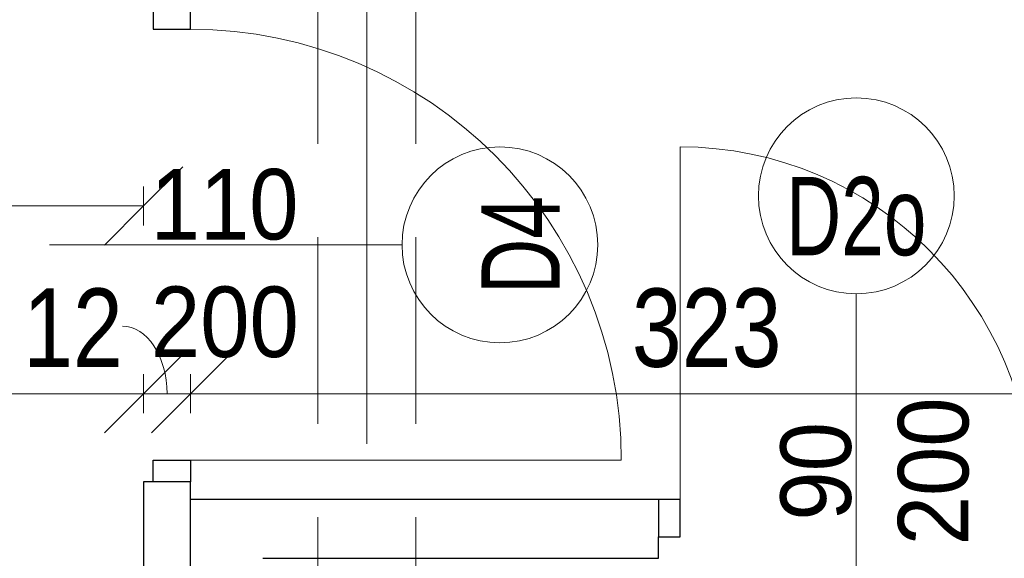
# Model space of a CAD drawing. Header units: centimetres. Extents: x -1631 to 1829, y -257 to 3158.
# Tile 77 of 128: x 499 to 750, y 1172 to 1310. Entities that reach past the tile are written whole.
import ezdxf

# ---------------------------------------------------------------- set-up
doc = ezdxf.new("R2010")
doc.units = ezdxf.units.CM
doc.linetypes.add('Oś', pattern=[222.25, 127, -31.75, 31.75, -31.75])
doc.linetypes.add('Ukryte', pattern=[71.438, 47.625, -23.813])
for name, color, linetype, lineweight in [('A-ANNO-DIMS', 211, 'Continuous', 13), ('A-ANNO-DIMS-100', 211, 'Continuous', 13), ('A-ANNO-NOTE', 131, 'Continuous', 9), ('A-DETL-GENF', 92, 'Continuous', 9), ('A-DETL-HDLN', 90, 'Ukryte', 9), ('A-DETL-MEDM', 33, 'Continuous', 13), ('A-DOOR', 31, 'Continuous', 13), ('A-WALL', 113, 'Continuous', 13), ('S-GRID', 1, 'Continuous', 13)]:
    doc.layers.add(name, color=color, linetype=linetype, lineweight=lineweight)
doc.styles.add('Arial', font='arial.ttf', dxfattribs={"width": 0.9, "height": 18})
doc.styles.add('Arial Narrow_5', font='ARIALN.TTF', dxfattribs={"height": 20})
doc.styles.add('Arial_1', font='arial.ttf', dxfattribs={"width": 0.7, "height": 20})
doc.dimstyles.new('Diagonal_1_100__0__wewnętrzne', dxfattribs={"dimscale": 30.48, "dimtxt": 20.468619, "dimasz": 0.656168, "dimexe": 0.164042, "dimexo": 0.0625, "dimgap": 0.032808, "dimtad": 1, "dimdec": 0, "dimdsep": 46, "dimtxsty": 'Arial Narrow_5', "dimblk1": 'OBLIQUE', "dimblk2": 'OBLIQUE', "dimsah": 1, "dimcen": 0.09, "dimazin": 0, "dimtfac": 1, "dimtdec": 4, "dimtix": 1, "dimtmove": 1, "dimatfit": 3, "dimfxl": 0.164042, "dimfxlon": 1, "dimtvp": 1, "dimtolj": 1, "dimtzin": 0, "dimarcsym": 2})
doc.dimstyles.new('Diagonal_1_100__0__wewnętrzne_1', dxfattribs={"dimscale": 30.48, "dimtxt": 20.468619, "dimasz": 0.656168, "dimexe": 0.164042, "dimexo": 0.0625, "dimgap": 0.032808, "dimtad": 1, "dimdec": 0, "dimdsep": 46, "dimtxsty": 'Arial Narrow_5', "dimblk1": 'OBLIQUE', "dimblk2": 'OBLIQUE', "dimsah": 1, "dimcen": 0.09, "dimazin": 0, "dimtfac": 1, "dimtdec": 4, "dimtix": 1, "dimtmove": 0, "dimatfit": 3, "dimfxl": 0.164042, "dimfxlon": 1, "dimtvp": 1, "dimtolj": 1, "dimtzin": 0, "dimarcsym": 2})
doc.dimstyles.new('Diagonal_1_100__0__wewnętrzne_2', dxfattribs={"dimscale": 30.48, "dimtxt": 20.468619, "dimasz": 0.656168, "dimexe": 0.164042, "dimexo": 0.0625, "dimgap": 0.032808, "dimtad": 1, "dimdec": 0, "dimdsep": 46, "dimtxsty": 'Arial Narrow_5', "dimblk1": 'OBLIQUE', "dimblk2": 'OBLIQUE', "dimsah": 1, "dimcen": 0.09, "dimazin": 0, "dimtfac": 1, "dimtdec": 4, "dimtix": 1, "dimtmove": 2, "dimatfit": 3, "dimfxl": 0.164042, "dimfxlon": 1, "dimtvp": 1, "dimtolj": 1, "dimtzin": 0, "dimarcsym": 2})

# ---------------------------------------------------------------- blocks, each defined once
blk = doc.blocks.new('DRZWI 1S - automatyczna etykieta - Drzwi 90 _łazienkowe_-2364283-5_piętro III __10_50 m_ - stan projektowany')
at = {"layer": 'A-DETL-GENF'}
for p, q in [((-50.5, 2), (-45, 2)), ((-50.5, -7.5), (-50.5, 2)), ((-45, 2), (-45, -7.5)), ((45, 2), (50.5, 2)), ((45, -7.5), (45, 2)), ((50.5, 2), (50.5, -7.5)), ((-45, -7.5), (-50.5, -7.5)), ((50.5, -7.5), (45, -7.5))]:
    blk.add_line(p, q, dxfattribs=at)
at = {"layer": 'A-DETL-MEDM', "lineweight": 25}
for p, q in [((-50.5, -7.5), (-50.5, 2)), ((-50.5, 2), (-45, 2)), ((-45, 2), (-45, -7.5)), ((45, 2), (45, -7.5)), ((50.5, 2), (45, 2)), ((50.5, -7.5), (50.5, 2)), ((-45, -7.5), (-50.5, -7.5)), ((45, -7.5), (50.5, -7.5))]:
    blk.add_line(p, q, dxfattribs=at)
at = {"layer": 'A-DOOR'}
blk.add_line((45, -7.5), (45, -97.5), dxfattribs=at)
blk.add_arc((45, -7.5), 90, 180, 270, dxfattribs=at)
blk = doc.blocks.new('DRZWI 1S - automatyczna etykieta - Drzwi 110-2388104-5_piętro III __10_50 m_ - stan projektowany')
at = {"layer": 'A-DETL-GENF'}
for p, q in [((-60.5, 6), (-60.5, -3.5)), ((-55, 6), (-60.5, 6)), ((-55, -3.5), (-55, 6)), ((60.5, 6), (55, 6)), ((55, 6), (55, -3.5)), ((60.5, -3.5), (60.5, 6)), ((-60.5, -3.5), (-55, -3.5)), ((55, -3.5), (60.5, -3.5))]:
    blk.add_line(p, q, dxfattribs=at)
at = {"layer": 'A-DETL-MEDM', "lineweight": 25}
for p, q in [((-55, 6), (-60.5, 6)), ((-60.5, 6), (-60.5, -3.5)), ((-55, -3.5), (-55, 6)), ((55, -3.5), (55, 6)), ((55, 6), (60.5, 6)), ((60.5, 6), (60.5, -3.5)), ((-60.5, -3.5), (-55, -3.5)), ((60.5, -3.5), (55, -3.5))]:
    blk.add_line(p, q, dxfattribs=at)
at = {"layer": 'A-DOOR'}
blk.add_line((55, 6), (55, 116), dxfattribs=at)
blk.add_arc((55, 6), 110, 90, 180, dxfattribs=at)
blk = doc.blocks.new('DIMBLOCK41-5_piętro III __10_50 m_ - stan projektowany')
at = {"layer": 'A-ANNO-DIMS-100', "transparency": 16777216}
for p, q in [((542.38, 1214.34), (552.38, 1224.34)), ((865.38, 1214.34), (875.38, 1224.34)), ((542.38, 1209.34), (542.38, 1219.34)), ((865.38, 1209.34), (865.38, 1219.34)), ((542.38, 1214.34), (532.38, 1204.34)), ((865.38, 1214.34), (542.38, 1214.34)), ((542.38, 1214.34), (542.38, 1209.34)), ((865.38, 1214.34), (855.38, 1204.34)), ((865.38, 1214.34), (865.38, 1209.34))]:
    blk.add_line(p, q, dxfattribs=at)
at = {"layer": 'A-ANNO-DIMS-100', "color": 0, "transparency": 16777216, "insert": (655.07, 1241.19), "char_height": 20, "width": 45.6158, "attachment_point": 1, "line_spacing_factor": 0.974696, "style": 'Arial Narrow_5'}
blk.add_mtext('323', dxfattribs=at)
blk = doc.blocks.new('_Oblique')
at = {"color": 0, "linetype": 'ByBlock', "lineweight": -2}
blk.add_line((-0.5, -0.5), (0.5, 0.5), dxfattribs=at)
blk = doc.blocks.new('DIMBLOCK42-5_piętro III __10_50 m_ - stan projektowany')
at = {"layer": 'A-ANNO-DIMS-100', "transparency": 16777216}
for p, q in [((530.38, 1214.34), (540.38, 1224.34)), ((542.38, 1214.34), (552.38, 1224.34)), ((530.38, 1209.34), (530.38, 1219.34)), ((542.38, 1209.34), (542.38, 1219.34)), ((530.38, 1214.34), (520.38, 1204.34)), ((542.38, 1214.34), (530.38, 1214.34)), ((530.38, 1214.34), (530.38, 1209.34)), ((542.38, 1214.34), (532.38, 1204.34)), ((542.38, 1214.34), (542.38, 1209.34))]:
    blk.add_line(p, q, dxfattribs=at)
blk.add_ellipse((524.97, 1214.34), major_axis=(0, 17.24), ratio=0.661716, start_param=4.712389, end_param=6.283185, dxfattribs=at)
at = {"layer": 'A-ANNO-DIMS-100', "color": 0, "transparency": 16777216, "insert": (499.62, 1241.19), "char_height": 20, "width": 30.4105, "attachment_point": 1, "line_spacing_factor": 0.974696, "style": 'Arial Narrow_5'}
blk.add_mtext('12', dxfattribs=at)
blk = doc.blocks.new('DIMBLOCK43-5_piętro III __10_50 m_ - stan projektowany')
at = {"layer": 'A-ANNO-DIMS-100', "transparency": 16777216}
for p, q in [((-555.62, 1214.34), (-545.62, 1224.34)), ((530.38, 1214.34), (540.38, 1224.34)), ((-555.62, 1209.34), (-555.62, 1219.34)), ((530.38, 1209.34), (530.38, 1219.34)), ((-555.62, 1214.34), (-565.62, 1204.34)), ((530.38, 1214.34), (-555.62, 1214.34)), ((-555.62, 1214.34), (-555.62, 1209.34)), ((530.38, 1214.34), (520.38, 1204.34)), ((530.38, 1214.34), (530.38, 1209.34))]:
    blk.add_line(p, q, dxfattribs=at)
at = {"layer": 'A-ANNO-DIMS-100', "color": 0, "transparency": 16777216, "insert": (-37.97, 1241.19), "char_height": 20, "width": 60.821, "attachment_point": 1, "line_spacing_factor": 0.974696, "style": 'Arial Narrow_5'}
blk.add_mtext('1086', dxfattribs=at)
blk = doc.blocks.new('DIMBLOCK69-5_piętro III __10_50 m_ - stan projektowany')
at = {"layer": 'A-ANNO-DIMS-100', "transparency": 16777216}
for p, q in [((297.38, 1262.25), (307.38, 1272.25)), ((530.38, 1262.25), (540.38, 1272.25)), ((297.38, 1257.25), (297.38, 1267.25)), ((530.38, 1257.25), (530.38, 1267.25)), ((297.38, 1262.25), (287.38, 1252.25)), ((530.38, 1262.25), (297.38, 1262.25)), ((297.38, 1262.25), (297.38, 1257.25)), ((530.38, 1262.25), (520.38, 1252.25)), ((530.38, 1262.25), (530.38, 1257.25))]:
    blk.add_line(p, q, dxfattribs=at)
at = {"layer": 'A-ANNO-DIMS-100', "color": 0, "transparency": 16777216, "insert": (394.87, 1289.09), "char_height": 20, "width": 45.6158, "attachment_point": 1, "line_spacing_factor": 0.974696, "style": 'Arial Narrow_5'}
blk.add_mtext('233', dxfattribs=at)

msp = doc.modelspace()

# ---------------------------------------------------------------- linework, layer by layer
at = {"layer": 'A-ANNO-NOTE', "lineweight": 13}
for p, q in [((506.38, 1252.33), (596.38, 1252.33)), ((506.38, 1252.33), (596.38, 1252.33)), ((712.38, 1149.83), (712.38, 1239.83)), ((712.38, 1149.83), (712.38, 1239.83))]:
    msp.add_line(p, q, dxfattribs=at)
for centre in [(712.38, 1264.83), (621.38, 1252.33)]:
    msp.add_circle(centre, 25, dxfattribs=at)
at = {"layer": 'A-DETL-HDLN'}
for p, q in [((574.88, 420.83), (574.88, 2793.33)), ((599.88, 420.83), (599.88, 2793.33))]:
    msp.add_line(p, q, dxfattribs=at)
at = {"layer": 'A-WALL', "color": 7, "lineweight": 25}
for p, q in [((532.88, 1191.83), (530.38, 1191.83)), ((530.38, 1191.83), (530.38, 1102.83)), ((542.38, 1102.83), (542.38, 1191.83)), ((661.88, 1187.33), (542.38, 1187.33)), ((661.88, 1172.33), (661.88, 1177.83)), ((560.88, 1172.33), (661.88, 1172.33))]:
    msp.add_line(p, q, dxfattribs=at)
at = {"layer": 'S-GRID', "linetype": 'Oś'}
msp.add_line((587.38, 2884.27), (587.38, 27.13), dxfattribs=at)

# ---------------------------------------------------------------- block references
at = {"layer": 'A-DOOR'}
for name, p, rotation in [('DRZWI 1S - automatyczna etykieta - Drzwi 110-2388104-5_piętro III __10_50 m_ - stan projektowany', (536.38, 1252.33), 269.9999999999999), ('DRZWI 1S - automatyczna etykieta - Drzwi 90 _łazienkowe_-2364283-5_piętro III __10_50 m_ - stan projektowany', (712.38, 1179.83), 180)]:
    msp.add_blockref(name, p, dxfattribs=dict(at, rotation=rotation))

# ---------------------------------------------------------------- texts
at = {"layer": 'A-ANNO-NOTE', "lineweight": 211, "attachment_point": 5, "line_spacing_factor": 0.936439}
for s, insert, char_height, width, style in [('\\pxqc,t6.35,12.7,19.05,25.4,31.75,38.1,44.45,50.8,57.15,63.5,69.85,76.2,82.55,88.9,95.25,101.6,107.95,114.3,120.65,127,133.35,139.7,146.05,152.4,158.75,165.1,171.45,177.8,184.15,190.5,196.85,203.2;{110}', (551.07, 1262.56), 18, 38.07, 'Arial'), ('\\pxqc,t4.445,8.89,13.335,17.78,22.225,26.67,31.115,35.56,40.005,44.45,48.895,53.34,57.785,62.23,66.675,71.12,75.565,80.01,84.455,88.9,93.345,97.79,102.235,106.68,111.125,115.57,120.015,124.46,128.905,133.35,137.795,142.24;{D2o}', (712.35, 1259.53), 20, 37.03, 'Arial_1'), ('\\pxqc,t6.35,12.7,19.05,25.4,31.75,38.1,44.45,50.8,57.15,63.5,69.85,76.2,82.55,88.9,95.25,101.6,107.95,114.3,120.65,127,133.35,139.7,146.05,152.4,158.75,165.1,171.45,177.8,184.15,190.5,196.85,203.2;{200}', (551.16, 1232.56), 18, 38.07, 'Arial')]:
    msp.add_mtext(s, dxfattribs=dict(at, insert=insert, char_height=char_height, width=width, style=style))
at = {"layer": 'A-ANNO-NOTE', "lineweight": 211, "attachment_point": 5, "rotation": 90, "line_spacing_factor": 0.936439}
for s, insert, char_height, width, style in [('\\pxqc,t4.445,8.89,13.335,17.78,22.225,26.67,31.115,35.56,40.005,44.45,48.895,53.34,57.785,62.23,66.675,71.12,75.565,80.01,84.455,88.9,93.345,97.79,102.235,106.68,111.125,115.57,120.015,124.46,128.905,133.35,137.795,142.24;{D4}', (626.67, 1252.26), 20, 25.97, 'Arial_1'), ('\\pxqc,t6.35,12.7,19.05,25.4,31.75,38.1,44.45,50.8,57.15,63.5,69.85,76.2,82.55,88.9,95.25,101.6,107.95,114.3,120.65,127,133.35,139.7,146.05,152.4,158.75,165.1,171.45,177.8,184.15,190.5,196.85,203.2;{200}', (732.14, 1194.52), 18, 38.07, 'Arial'), ('\\pxqc,t6.35,12.7,19.05,25.4,31.75,38.1,44.45,50.8,57.15,63.5,69.85,76.2,82.55,88.9,95.25,101.6,107.95,114.3,120.65,127,133.35,139.7,146.05,152.4,158.75,165.1,171.45,177.8,184.15,190.5,196.85,203.2;{200}', (732.14, 1194.52), 18, 38.07, 'Arial'), ('\\pxqc,t6.35,12.7,19.05,25.4,31.75,38.1,44.45,50.8,57.15,63.5,69.85,76.2,82.55,88.9,95.25,101.6,107.95,114.3,120.65,127,133.35,139.7,146.05,152.4,158.75,165.1,171.45,177.8,184.15,190.5,196.85,203.2;{90}', (702.14, 1194.52), 18, 25.65, 'Arial')]:
    msp.add_mtext(s, dxfattribs=dict(at, insert=insert, char_height=char_height, width=width, style=style))

# ---------------------------------------------------------------- dimensions: what is measured, and where the dimension line sits
at = {"layer": 'A-ANNO-DIMS'}
for base, p1, p2, override, picture, middle in [((297.38, 1262.25), (530.38, 1257.25), (297.38, 1257.25), {"dimpost": '<>', "dimfxl": 233}, 'DIMBLOCK69-5_piętro III __10_50 m_ - stan projektowany', (413.88, 1273.46)), ((-555.62, 1214.34), (530.38, 1209.34), (-555.62, 1209.34), {"dimpost": '<>', "dimfxl": 1086}, 'DIMBLOCK43-5_piętro III __10_50 m_ - stan projektowany', (-12.62, 1225.56))]:
    dim = msp.add_linear_dim(base=base, p1=p1, p2=p2, dimstyle='Diagonal_1_100__0__wewnętrzne_1', override=override, dxfattribs=at)
    dim.commit()
    dim.dimension.update_dxf_attribs({"geometry": picture, "text_midpoint": middle})
for base, p1, p2, dimstyle, override, picture, middle in [((530.38, 1214.34), (542.38, 1209.34), (530.38, 1209.34), 'Diagonal_1_100__0__wewnętrzne', {"dimpost": '<>', "dimfxl": 12}, 'DIMBLOCK42-5_piętro III __10_50 m_ - stan projektowany', (514.83, 1227.86)), ((542.38, 1214.34), (865.38, 1209.34), (542.38, 1209.34), 'Diagonal_1_100__0__wewnętrzne_2', {"dimpost": '<>', "dimfxl": 323}, 'DIMBLOCK41-5_piętro III __10_50 m_ - stan projektowany', (677.88, 1227.86))]:
    dim = msp.add_linear_dim(base=base, p1=p1, p2=p2, dimstyle=dimstyle, override=override, dxfattribs=at)
    dim.commit()
    dim.dimension.update_dxf_attribs({"geometry": picture, "text_midpoint": middle, "dimtype": 160, "text_rotation": 360})

doc.saveas('drawing.dxf')
